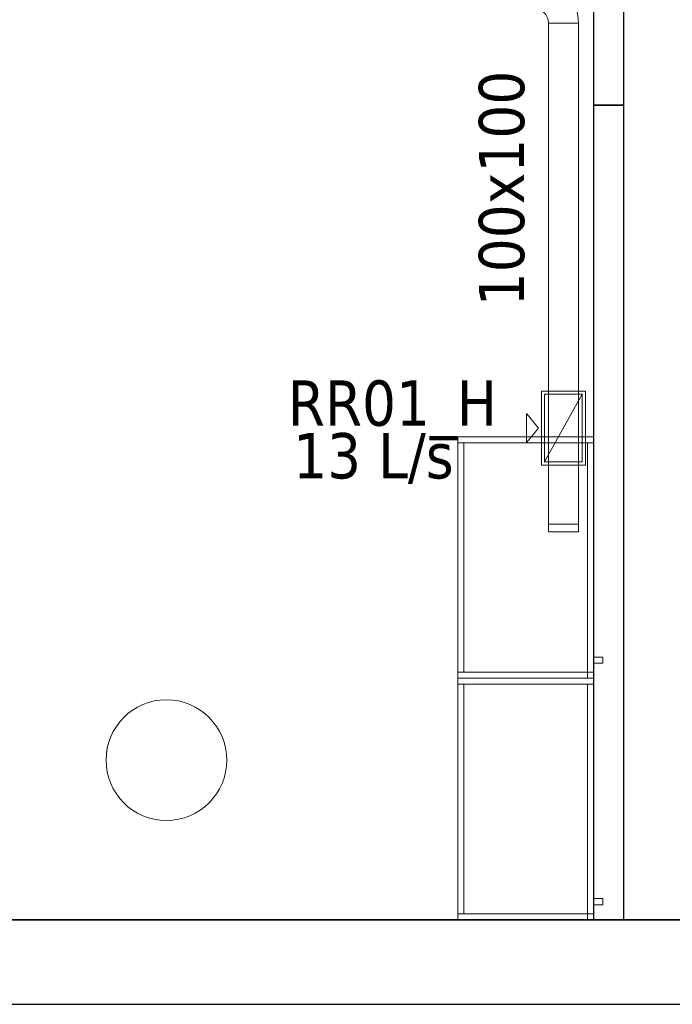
# Model space of a CAD drawing. Header units: metres. Extents: x 397.7 to 427.5, y 12.7 to 28.4.
# Tile 19 of 142: x 410.2 to 412.4, y 12.8 to 16.1. Entities that reach past the tile are written whole.
import ezdxf

# ---------------------------------------------------------------- set-up
doc = ezdxf.new("R2010")
doc.units = ezdxf.units.M
doc.layers.add('01_SUELOS', color=7, linetype='Continuous', lineweight=25, true_color=0x007f00)
for name, color, linetype, lineweight in [('02_MOBILIARIO', 7, 'Continuous', 18), ('A-COLS-____-MCUT', 7, 'Continuous', 18), ('A-COLS-____-OTLN', 7, 'Continuous', 18), ('A-WALL-____-MCUT', 7, 'Continuous', 25), ('A-WALL-____-OTLN', 7, 'Continuous', 25), ('M-HVAC-CDFF-IDEN', 7, 'Continuous', 30), ('M-HVAC-CDFF-OTLN', 7, 'Continuous', 18), ('M-HVAC-DUCT-IDEN', 7, 'Continuous', 30), ('M-HVAC-DUCT-OTLN', 7, 'Continuous', 18), ('Mobiliario', 7, 'Continuous', 18)]:
    doc.layers.add(name, color=color, linetype=linetype, lineweight=lineweight)
doc.styles.add('Tahoma_2', font='tahoma.ttf', dxfattribs={"height": 0.15})

# ---------------------------------------------------------------- blocks, each defined once
blk = doc.blocks.new('Family - Evans P2-152722-05_CLI_AIRE_P2')
at = {"layer": 'A-WALL-____-MCUT', "color": 253, "true_color": 0xaaaaaa}
for p, q in [((2.698, 0.1), (0, 0.1)), ((0, 0.1), (0, 0)), ((2.698, 0), (2.698, 0.1)), ((0, 0), (2.698, 0))]:
    blk.add_line(p, q, dxfattribs=at)
at = {"layer": 'A-WALL-____-OTLN', "color": 253, "true_color": 0xaaaaaa}
for p, q in [((2.698, 0.1), (0, 0.1)), ((0, 0.1), (0, 0)), ((2.698, 0), (2.698, 0.1)), ((0, 0), (2.698, 0))]:
    blk.add_line(p, q, dxfattribs=at)
at = {"layer": 'A-WALL-____-OTLN', "color": 253, "lineweight": 18, "true_color": 0xaaaaaa}
blk.add_line((0, 0), (2.698, 0), dxfattribs=at)
blk = doc.blocks.new('Family - Mur P2-152758-05_CLI_AIRE_P2')
at = {"layer": 'A-WALL-____-MCUT', "color": 253, "true_color": 0xaaaaaa}
for p, q in [((25.4738, 0.28), (0.0555, 0.28)), ((0, 0), (25.4158, 0))]:
    blk.add_line(p, q, dxfattribs=at)
at = {"layer": 'A-WALL-____-OTLN', "color": 253, "true_color": 0xaaaaaa}
for p, q in [((25.4738, 0.28), (0.0555, 0.28)), ((0, 0), (25.4158, 0))]:
    blk.add_line(p, q, dxfattribs=at)
at = {"layer": 'A-WALL-____-OTLN', "color": 253, "lineweight": 18, "true_color": 0xaaaaaa}
blk.add_line((0, 0), (25.4158, 0), dxfattribs=at)
blk = doc.blocks.new('Family - LONDR55-XX_ZZ-ARQ-CAA-M3D-Londres55-152793-05_CLI_AIRE_P2')
at = {"layer": '01_SUELOS', "color": 9, "true_color": 0xaad4aa}
for p, q in [((0, 0), (25.4191, 0)), ((25.4191, 0), (0, 0))]:
    blk.add_line(p, q, dxfattribs=at)
blk = doc.blocks.new('Family - Pilar P2-152809-05_CLI_AIRE_P2')
at = {"layer": 'A-COLS-____-MCUT', "color": 253, "true_color": 0xaaaaaa}
for start, end in [(360, 180), (180, 360)]:
    blk.add_arc((0.2, 0.2), 0.2, start, end, dxfattribs=at)
at = {"layer": 'A-COLS-____-OTLN', "color": 253, "true_color": 0xaaaaaa}
for start, end in [(360, 180), (180, 360)]:
    blk.add_arc((0.2, 0.2), 0.2, start, end, dxfattribs=at)
blk = doc.blocks.new('Family - Armai 80x45_P2-152833-05_CLI_AIRE_P2')
at = {"layer": '02_MOBILIARIO', "color": 253, "true_color": 0xaaaaaa}
for p, q in [((0, 0.8), (0.45, 0.8)), ((0.45, 0.8), (0, 0.8)), ((0, 0), (0, 0.8)), ((0, 0.8), (0, 0)), ((0, 0.8), (0.45, 0.8)), ((0, 0.78), (0, 0.8)), ((0.45, 0.8), (0.45, 0)), ((0.45, 0), (0.45, 0.8)), ((0.45, 0.78), (0.45, 0.8)), ((0.02, 0.78), (0, 0.78)), ((0, 0.02), (0, 0.78)), ((0.45, 0.78), (0, 0.78)), ((0.02, 0.78), (0.02, 0.02)), ((0.45, 0.78), (0.43, 0.78)), ((0.43, 0), (0.43, 0.78)), ((0.45, 0.78), (0.45, 0)), ((0.45, 0.07), (0.48, 0.07)), ((0.48, 0.07), (0.45, 0.07)), ((0.45, 0.05), (0.45, 0.07)), ((0.45, 0.07), (0.45, 0.05)), ((0.48, 0.07), (0.48, 0.05)), ((0.48, 0.05), (0.48, 0.07)), ((0.48, 0.05), (0.45, 0.05)), ((0.48, 0.05), (0.45, 0.05)), ((0.02, 0.02), (0, 0.02)), ((0, 0.02), (0.45, 0.02)), ((0, 0), (0, 0.02)), ((0.45, 0), (0, 0)), ((0, 0), (0.45, 0)), ((0.43, 0), (0.43, 0.02)), ((0.43, 0.02), (0.45, 0.02)), ((0.45, 0), (0.43, 0)), ((0.43, 0), (0.45, 0)), ((0.45, 0.02), (0.45, 0)), ((0.45, 0), (0.45, 0.02)), ((0.45, 0), (0, 0))]:
    blk.add_line(p, q, dxfattribs=at)
at = {"layer": 'Mobiliario', "color": 253, "true_color": 0xaaaaaa}
for p, q in [((0.45, 0.8), (0, 0.8)), ((0, 0.8), (0, 0.78)), ((0.45, 0.78), (0.45, 0.8)), ((0.02, 0.78), (0, 0.78)), ((0, 0.78), (0, 0.02)), ((0, 0.78), (0.45, 0.78)), ((0.02, 0.02), (0.02, 0.78)), ((0.45, 0.78), (0.43, 0.78)), ((0.43, 0.78), (0.43, 0)), ((0.45, 0), (0.45, 0.78)), ((0, 0.02), (0.02, 0.02)), ((0.45, 0.02), (0, 0.02)), ((0, 0.02), (0, 0)), ((0, 0), (0.45, 0)), ((0.45, 0.02), (0.43, 0.02)), ((0.43, 0.02), (0.43, 0)), ((0.43, 0), (0.45, 0)), ((0.43, 0), (0.45, 0)), ((0.45, 0), (0.45, 0.02)), ((0.45, 0), (0.45, 0.02))]:
    blk.add_line(p, q, dxfattribs=at)
blk = doc.blocks.new('Family - Armai 80x45_P2-153075-05_CLI_AIRE_P2')
at = {"layer": '02_MOBILIARIO', "color": 253, "true_color": 0xaaaaaa}
for p, q in [((0, 0.8), (0.45, 0.8)), ((0.45, 0.8), (0, 0.8)), ((0, 0), (0, 0.8)), ((0, 0.8), (0, 0)), ((0, 0.8), (0.45, 0.8)), ((0, 0.78), (0, 0.8)), ((0.45, 0.8), (0.45, 0)), ((0.45, 0), (0.45, 0.8)), ((0.45, 0.78), (0.45, 0.8)), ((0.45, 0.78), (0, 0.78)), ((0.02, 0.78), (0, 0.78)), ((0, 0.02), (0, 0.78)), ((0.02, 0.78), (0.02, 0.02)), ((0.45, 0.78), (0.43, 0.78)), ((0.43, 0), (0.43, 0.78)), ((0.45, 0.78), (0.45, 0)), ((0.45, 0.07), (0.48, 0.07)), ((0.48, 0.07), (0.45, 0.07)), ((0.45, 0.05), (0.45, 0.07)), ((0.45, 0.07), (0.45, 0.05)), ((0.48, 0.07), (0.48, 0.05)), ((0.48, 0.05), (0.48, 0.07)), ((0.48, 0.05), (0.45, 0.05)), ((0.48, 0.05), (0.45, 0.05)), ((0.02, 0.02), (0, 0.02)), ((0, 0.02), (0.45, 0.02)), ((0, 0), (0, 0.02)), ((0.45, 0), (0, 0)), ((0, 0), (0.45, 0)), ((0.43, 0), (0.43, 0.02)), ((0.43, 0.02), (0.45, 0.02)), ((0.45, 0), (0.43, 0)), ((0.43, 0), (0.45, 0)), ((0.45, 0), (0.45, 0.02)), ((0.45, 0.02), (0.45, 0)), ((0.45, 0), (0, 0))]:
    blk.add_line(p, q, dxfattribs=at)
at = {"layer": 'Mobiliario', "color": 253, "true_color": 0xaaaaaa}
for p, q in [((0.45, 0.8), (0, 0.8)), ((0, 0.8), (0, 0.78)), ((0.45, 0.78), (0.45, 0.8)), ((0, 0.78), (0.45, 0.78)), ((0.02, 0.78), (0, 0.78)), ((0, 0.78), (0, 0.02)), ((0.02, 0.02), (0.02, 0.78)), ((0.45, 0.78), (0.43, 0.78)), ((0.43, 0.78), (0.43, 0)), ((0.45, 0), (0.45, 0.78)), ((0, 0.02), (0.02, 0.02)), ((0.45, 0.02), (0, 0.02)), ((0, 0.02), (0, 0)), ((0, 0), (0.45, 0)), ((0.45, 0.02), (0.43, 0.02)), ((0.43, 0.02), (0.43, 0)), ((0.43, 0), (0.45, 0)), ((0.43, 0), (0.45, 0)), ((0.45, 0), (0.45, 0.02)), ((0.45, 0), (0.45, 0.02))]:
    blk.add_line(p, q, dxfattribs=at)
blk = doc.blocks.new('Family - Mampara P2-153261-05_CLI_AIRE_P2')
at = {"layer": 'A-WALL-____-MCUT', "color": 253, "true_color": 0xaaaaaa}
for p, q in [((0.56, 0.1), (0, 0.1)), ((0, 0.1), (0, 0)), ((0.56, 0), (0.56, 0.1)), ((0, 0), (0.56, 0))]:
    blk.add_line(p, q, dxfattribs=at)
at = {"layer": 'A-WALL-____-OTLN', "color": 253, "true_color": 0xaaaaaa}
for p, q in [((0.56, 0.1), (0, 0.1)), ((0, 0.1), (0, 0)), ((0.56, 0), (0.56, 0.1)), ((0, 0), (0.56, 0))]:
    blk.add_line(p, q, dxfattribs=at)
at = {"layer": 'A-WALL-____-OTLN', "color": 253, "lineweight": 18, "true_color": 0xaaaaaa}
blk.add_line((0, 0), (0.56, 0), dxfattribs=at)
blk = doc.blocks.new('LONDR55-XX_ZZ-ARQ-CAA-M3D-Londres55_ifc-1-05_CLI_AIRE_P2')
at = {"layer": '01_SUELOS', "color": 253, "lineweight": 18, "true_color": 0xaaaaaa}
blk.add_blockref('Family - LONDR55-XX_ZZ-ARQ-CAA-M3D-Londres55-152793-05_CLI_AIRE_P2', (398.2971, 13.1206), dxfattribs=at)
at = {"layer": '02_MOBILIARIO', "color": 253, "lineweight": 18, "true_color": 0xaaaaaa}
for name, p in [('Family - Armai 80x45_P2-153075-05_CLI_AIRE_P2', (411.6993, 13.9207)), ('Family - Armai 80x45_P2-152833-05_CLI_AIRE_P2', (411.6993, 13.1206))]:
    blk.add_blockref(name, p, dxfattribs=at)
at = {"layer": 'A-COLS-____-OTLN', "color": 253, "lineweight": 18, "true_color": 0xaaaaaa}
blk.add_blockref('Family - Pilar P2-152809-05_CLI_AIRE_P2', (410.5337, 13.4495), dxfattribs=at)
at = {"layer": 'A-WALL-____-OTLN', "color": 253, "lineweight": 18, "true_color": 0xaaaaaa}
for name, p, rotation in [('Family - Mampara P2-153261-05_CLI_AIRE_P2', (412.2493, 15.8186), 90), ('Family - Evans P2-152722-05_CLI_AIRE_P2', (412.2493, 13.1206), 89.99999999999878)]:
    blk.add_blockref(name, p, dxfattribs=dict(at, rotation=rotation))
blk.add_blockref('Family - Mur P2-152758-05_CLI_AIRE_P2', (398.2417, 12.8406), dxfattribs=at)
blk = doc.blocks.new('M_Codo rectangular - Radio - 1 W-459631-05_CLI_AIRE_P2')
at = {"layer": 'M-HVAC-DUCT-OTLN', "color": 40, "true_color": 0xffbf00}
for p, q in [((-0.1, -0.05), (-0.1, 0.05)), ((-0.1, 0.05), (-0.1, -0.05)), ((-0.05, -0.1), (0.05, -0.1)), ((0.05, -0.1), (-0.05, -0.1))]:
    blk.add_line(p, q, dxfattribs=at)
for radius, start in [(0.15, 0), (0.15, 0), (0.05, 360), (0.05, 0)]:
    blk.add_arc((-0.1, -0.1), radius, start, 90, dxfattribs=at)
blk = doc.blocks.new('ZYR_03_06_04_01 Reixa Sostre Retorn - RR01_H-V6-05_CLI_AIRE_P2')
at = {"layer": 'M-HVAC-CDFF-OTLN', "color": 40, "true_color": 0xffbf00}
for p, q in [((0.1225, 0.0725), (-0.1225, 0.0725)), ((-0.1225, 0.0725), (-0.1225, -0.0725)), ((-0.1225, -0.0725), (-0.1225, 0.0725)), ((-0.1225, 0.0725), (0.1225, 0.0725)), ((0.1225, -0.0725), (0.1225, 0.0725)), ((0.1225, 0.0725), (0.1225, -0.0725)), ((0.1125, 0.0625), (-0.1125, 0.0625)), ((-0.1125, 0.0625), (-0.1125, -0.0625)), ((-0.1125, -0.0625), (-0.1125, 0.0625)), ((-0.1125, 0.0625), (0.1125, 0.0625)), ((-0.1125, -0.0625), (-0.1125, 0.0625)), ((-0.1125, 0.0625), (0.1125, 0.0625)), ((0.1125, 0.0625), (-0.1125, 0.0625)), ((-0.1125, 0.0625), (-0.1125, -0.0625)), ((0.1125, -0.0625), (0.1125, 0.0625)), ((0.1125, 0.0625), (0.1125, -0.0625)), ((0.1125, 0.0625), (0.1125, -0.0625)), ((0.1125, -0.0625), (0.1125, 0.0625)), ((-0.1125, -0.0625), (0.1125, -0.0625)), ((0.1125, -0.0625), (-0.1125, -0.0625)), ((0.1125, -0.0625), (-0.1125, -0.0625)), ((-0.1125, -0.0625), (0.1125, -0.0625)), ((-0.1225, -0.0725), (0.1225, -0.0725)), ((0.1225, -0.0725), (-0.1225, -0.0725)), ((-0.0469, -0.1216), (0, -0.0829)), ((0.0469, -0.1216), (0, -0.0829)), ((-0.0469, -0.1226), (-0.0469, -0.1216)), ((0.0469, -0.1226), (-0.0469, -0.1226)), ((0.0469, -0.1226), (0.0469, -0.1216))]:
    blk.add_line(p, q, dxfattribs=at)
blk = doc.blocks.new('M_Remate rectangular - Estándar-V3-05_CLI_AIRE_P2')
at = {"layer": 'M-HVAC-DUCT-OTLN', "color": 40, "true_color": 0xffbf00}
for p, q in [((0, 0.05), (0, -0.05)), ((0, -0.05), (0, 0.05)), ((0, 0.05), (0.025, 0.05)), ((0.025, 0.05), (0, 0.05)), ((0.025, 0.05), (0.025, -0.05)), ((0.025, -0.05), (0.025, 0.05)), ((0.025, -0.05), (0, -0.05)), ((0.025, -0.05), (0, -0.05))]:
    blk.add_line(p, q, dxfattribs=at)
blk = doc.blocks.new('MEP_15_03 Injerto Conducte - Mínimo-480247-05_CLI_AIRE_P2')
at = {"layer": 'M-HVAC-DUCT-OTLN', "color": 40, "true_color": 0xffbf00}
for p, q in [((400.7377, 25.2479), (400.694, 25.0271)), ((400.7377, 25.2479), (400.694, 25.0271)), ((400.8603, 25.2236), (400.7377, 25.2479)), ((400.8603, 25.2236), (400.7377, 25.2479)), ((400.8166, 25.0029), (400.8603, 25.2236)), ((400.8166, 25.0029), (400.8603, 25.2236)), ((400.694, 25.0271), (400.8166, 25.0029)), ((400.694, 25.0271), (400.8166, 25.0029))]:
    blk.add_line(p, q, dxfattribs=at)

msp = doc.modelspace()

# ---------------------------------------------------------------- linework, layer by layer
at = {"layer": 'M-HVAC-DUCT-OTLN', "color": 40, "true_color": 0xffbf00}
for p, q in [((411.9993, 16.0913), (412.0993, 16.0913)), ((411.9993, 14.4313), (411.9993, 16.0913)), ((412.0993, 16.0913), (412.0993, 14.4313)), ((411.9868, 14.6371), (411.9868, 14.8621)), ((411.9868, 14.8621), (412.1118, 14.8621)), ((411.9868, 14.6371), (412.1118, 14.8621)), ((412.1118, 14.8621), (412.1118, 14.6371)), ((412.1118, 14.6371), (411.9868, 14.6371)), ((411.9993, 14.4313), (412.0993, 14.4313))]:
    msp.add_line(p, q, dxfattribs=at)

# ---------------------------------------------------------------- block references
at = {"lineweight": 5}
msp.add_blockref('LONDR55-XX_ZZ-ARQ-CAA-M3D-Londres55_ifc-1-05_CLI_AIRE_P2', (0, 0), dxfattribs=at)
at = {"layer": 'M-HVAC-CDFF-OTLN', "color": 40, "true_color": 0xffbf00, "rotation": 269.999999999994}
msp.add_blockref('ZYR_03_06_04_01 Reixa Sostre Retorn - RR01_H-V6-05_CLI_AIRE_P2', (412.0493, 14.7496), dxfattribs=at)
at = {"layer": 'M-HVAC-DUCT-OTLN', "color": 40, "true_color": 0xffbf00}
msp.add_blockref('M_Codo rectangular - Radio - 1 W-459631-05_CLI_AIRE_P2', (412.0493, 16.1913), dxfattribs=at)
for name, p, rotation in [('MEP_15_03 Injerto Conducte - Mínimo-480247-05_CLI_AIRE_P2', (23.7974, -87.7887), 11.20689815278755), ('M_Remate rectangular - Estándar-V3-05_CLI_AIRE_P2', (412.0493, 14.4313), 270)]:
    msp.add_blockref(name, p, dxfattribs=dict(at, rotation=rotation))

# ---------------------------------------------------------------- texts
at = {"layer": 'M-HVAC-CDFF-IDEN', "char_height": 0.15, "attachment_point": 1, "style": 'Tahoma_2'}
for s, insert, width in [('RR01_H', (411.1361, 14.9074), 0.865822), ('13 L/s', (411.1537, 14.7328), 0.661392)]:
    msp.add_mtext(s, dxfattribs=dict(at, insert=insert, width=width))
at = {"layer": 'M-HVAC-DUCT-IDEN', "insert": (411.7691, 15.1531), "char_height": 0.15, "width": 0.913924, "attachment_point": 1, "rotation": 90, "style": 'Tahoma_2'}
msp.add_mtext('100x100', dxfattribs=at)

doc.saveas('drawing.dxf')
